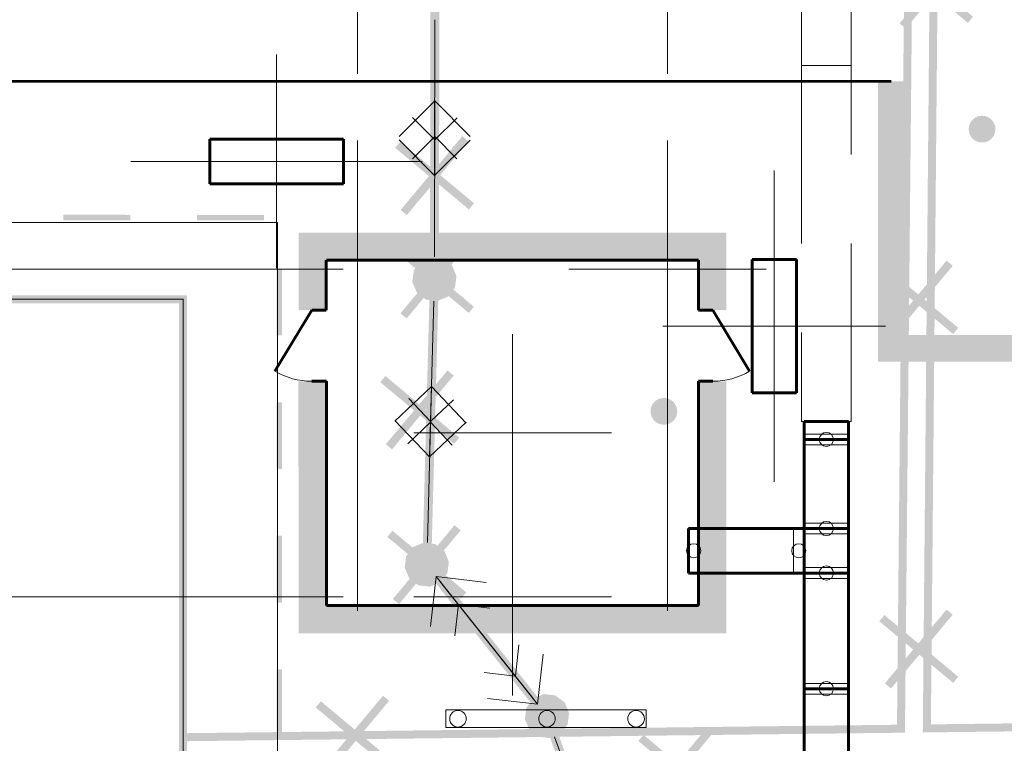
# Model space of a CAD drawing. Header units: millimetres. Extents: x 0 to 420, y 0 to 297.
# Tile 19 of 43: x 90 to 112, y 220 to 236. Entities that reach past the tile are written whole.
import ezdxf

# ---------------------------------------------------------------- set-up
doc = ezdxf.new("R2010")
doc.units = ezdxf.units.MM
for name, pattern in [('K5LT32769', [0]), ('K5LT32772', [0]), ('K5LT_AXLED', [15.063659, 10.563659, -1.5, 1.5, -1.5]), ('K5LT_BASIC', [0]), ('K5LT_DASHED', [6, 4, -2]), ('K5LT_THIN', [0])]:
    doc.linetypes.add(name, pattern=pattern)
for name, color, linetype, true_color in [('Демонтаж', 7, 'Continuous', 0x666666), ('Дороги', 7, 'Continuous', 0x666666), ('изм.1', 7, 'Continuous', 0x666666), ('План ПС', 7, 'Continuous', 0x666666), ('Существующее оборудование', 7, 'Continuous', 0x7f7f7f), ('Топосъемка', 7, 'Continuous', 0x7f7f7f)]:
    doc.layers.add(name, color=color, linetype=linetype, true_color=true_color)

# ---------------------------------------------------------------- blocks, each defined once
blk = doc.blocks.new('U7')
at = {"layer": 'План ПС', "linetype": 'K5LT_AXLED', "lineweight": 18}
for q in [(95.897, 235.158), (92.627, 232.758), (99.167, 232.758), (95.897, 230.358)]:
    blk.add_line((95.897, 232.758), q, dxfattribs=at)
blk = doc.blocks.new('U14')
at = {"layer": 'План ПС', "linetype": 'K5LT_AXLED', "lineweight": 18}
for q in [(104.677, 232.557), (102.458, 230.338), (104.677, 228.119), (106.896, 230.338)]:
    blk.add_line((104.677, 230.338), q, dxfattribs=at)
blk = doc.blocks.new('U15')
at = {"layer": 'План ПС', "linetype": 'K5LT_AXLED', "lineweight": 18}
for q in [(101.197, 225.197), (98.978, 222.978), (101.197, 220.759), (103.416, 222.978)]:
    blk.add_line((101.197, 222.978), q, dxfattribs=at)
blk = doc.blocks.new('U16')
at = {"layer": 'План ПС', "linetype": 'K5LT_AXLED', "lineweight": 18}
for q in [(101.197, 228.877), (98.978, 226.658), (101.197, 224.439), (103.416, 226.658)]:
    blk.add_line((101.197, 226.658), q, dxfattribs=at)
blk = doc.blocks.new('U50')
at = {"layer": 'изм.1', "linetype": 'K5LT_AXLED', "lineweight": 18}
for q in [(95.897, 235.158), (92.627, 232.758), (99.167, 232.758), (95.897, 230.358)]:
    blk.add_line((95.897, 232.758), q, dxfattribs=at)
blk = doc.blocks.new('U51')
at = {"layer": 'изм.1', "linetype": 'K5LT_AXLED', "lineweight": 18}
for q in [(107.076, 232.558), (104.576, 229.058), (107.076, 225.558), (109.576, 229.058)]:
    blk.add_line((107.076, 229.058), q, dxfattribs=at)
blk = doc.blocks.new('U62')
at = {"layer": 'Существующее оборудование', "linetype": 'K5LT_THIN', "lineweight": 18}
for p, q in [((57.226, 229.662), (93.797, 229.662)), ((93.797, 229.662), (93.797, 169.515))]:
    blk.add_line(p, q, dxfattribs=at)
blk = doc.blocks.new('U111')
at = {"layer": 'План ПС', "linetype": 'K5LT_THIN', "lineweight": 18}
for p, q in [((55.112, 231.383), (95.918, 231.383)), ((95.918, 231.383), (95.918, 167.053))]:
    blk.add_line(p, q, dxfattribs=at)
blk = doc.blocks.new('U136')
at = {"layer": 'изм.1', "linetype": 'K5LT_BASIC', "lineweight": 60}
for p, q in [((94.397, 233.258), (97.397, 233.258)), ((94.397, 232.258), (94.397, 233.258)), ((97.397, 233.258), (97.397, 232.258)), ((97.397, 232.258), (94.397, 232.258))]:
    blk.add_line(p, q, dxfattribs=at)
blk = doc.blocks.new('U137')
at = {"layer": 'изм.1', "linetype": 'K5LT_BASIC', "lineweight": 60}
for p, q in [((106.576, 230.558), (106.576, 227.558)), ((107.576, 230.558), (106.576, 230.558)), ((107.576, 227.558), (107.576, 230.558)), ((106.576, 227.558), (107.576, 227.558))]:
    blk.add_line(p, q, dxfattribs=at)
blk = doc.blocks.new('U158')
at = {"layer": 'Существующее оборудование', "linetype": 'K5LT_THIN', "lineweight": 18}
for p, q in [((104.197, 220.438), (99.699, 220.438)), ((99.699, 220.438), (99.699, 220.038)), ((104.197, 220.038), (104.197, 220.438)), ((99.699, 220.038), (104.197, 220.038))]:
    blk.add_line(p, q, dxfattribs=at)
for centre, start, end in [((99.971, 220.238), 0, 180), ((101.971, 220.238), 0, 180), ((103.971, 220.238), 0, 180), ((99.971, 220.238), 180, 0), ((101.971, 220.238), 180, 0), ((103.971, 220.238), 180, 0)]:
    blk.add_arc(centre, 0.186, start, end, dxfattribs=at)
blk = doc.blocks.new('U162')
at = {"layer": 'План ПС', "linetype": 'K5LT_DASHED', "lineweight": 18}
for p, q in [((107.685, 242.912), (107.685, 234.912)), ((108.805, 234.912), (108.805, 242.912)), ((107.685, 234.912), (108.805, 234.912)), ((108.805, 234.912), (107.685, 234.912)), ((107.685, 234.912), (107.685, 226.912)), ((108.805, 226.912), (108.805, 234.912)), ((107.685, 226.912), (108.805, 226.912))]:
    blk.add_line(p, q, dxfattribs=at)
at = {"layer": 'План ПС', "linetype": 'K5LT_BASIC', "lineweight": 60}
for p, q in [((107.745, 226.512), (107.745, 226.912)), ((107.745, 226.912), (108.745, 226.912)), ((108.745, 226.512), (108.745, 226.912)), ((108.745, 226.512), (107.745, 226.512)), ((107.745, 226.512), (107.745, 224.512)), ((108.745, 224.512), (108.745, 226.512)), ((105.145, 223.512), (105.145, 224.512)), ((105.145, 224.512), (107.745, 224.512)), ((107.745, 224.512), (108.745, 224.512)), ((107.745, 224.512), (107.745, 223.512)), ((108.745, 223.512), (108.745, 224.512)), ((107.745, 223.512), (105.145, 223.512)), ((108.745, 223.512), (107.745, 223.512)), ((107.745, 223.512), (107.745, 220.912)), ((108.745, 220.912), (108.745, 223.512)), ((107.745, 220.912), (108.745, 220.912)), ((108.745, 220.912), (107.745, 220.912)), ((107.745, 220.912), (107.745, 218.312)), ((108.745, 218.312), (108.745, 220.912))]:
    blk.add_line(p, q, dxfattribs=at)
at = {"layer": 'План ПС', "linetype": 'K5LT_THIN', "lineweight": 18}
for p, q in [((107.745, 226.632), (108.745, 226.632)), ((107.745, 226.392), (107.745, 226.632)), ((108.745, 226.632), (108.745, 226.392)), ((108.745, 226.392), (107.745, 226.392)), ((107.745, 225.996), (107.745, 224.512)), ((105.145, 223.512), (105.145, 224.512)), ((105.145, 224.512), (105.385, 224.512)), ((105.385, 224.512), (105.385, 223.512)), ((107.505, 223.512), (107.505, 224.512)), ((107.505, 224.512), (107.745, 224.512)), ((107.745, 224.632), (108.745, 224.632)), ((107.745, 224.392), (107.745, 224.632)), ((107.745, 224.512), (107.745, 223.512)), ((108.745, 224.632), (108.745, 224.392)), ((108.745, 224.392), (107.745, 224.392)), ((107.745, 223.632), (108.745, 223.632)), ((107.745, 223.392), (107.745, 223.632)), ((108.745, 223.632), (108.745, 223.392)), ((105.385, 223.512), (105.145, 223.512)), ((107.745, 223.512), (107.505, 223.512)), ((108.745, 223.392), (107.745, 223.392)), ((107.745, 221.032), (108.745, 221.032)), ((107.745, 220.792), (107.745, 221.032)), ((108.745, 221.032), (108.745, 220.792)), ((108.745, 220.792), (107.745, 220.792))]:
    blk.add_line(p, q, dxfattribs=at)
for centre, start, end in [((108.245, 226.512), 0, 180), ((108.245, 226.512), 180, 0), ((108.245, 224.512), 0, 180), ((108.245, 224.512), 180, 0), ((105.265, 224.012), 0, 180), ((105.265, 224.012), 180, 0), ((107.625, 224.012), 0, 180), ((107.625, 224.012), 180, 0), ((108.245, 223.512), 0, 180), ((108.245, 223.512), 180, 0), ((108.245, 220.912), 0, 180), ((108.245, 220.912), 180, 0)]:
    blk.add_arc(centre, 0.159, start, end, dxfattribs=at)
blk = doc.blocks.new('U194')
at = {"layer": 'Топосъемка'}
blk.add_hatch(color=256, dxfattribs=at).paths.add_polyline_path([(111.847, 233.203), (111.876, 233.215), (111.903, 233.23), (111.928, 233.248), (111.951, 233.268), (111.972, 233.291), (111.991, 233.316), (112.007, 233.342), (112.02, 233.37), (112.03, 233.4), (112.037, 233.43), (112.041, 233.461), (112.042, 233.492), (112.04, 233.522), (112.034, 233.553), (112.026, 233.583), (112.014, 233.611), (111.999, 233.639), (111.982, 233.664), (111.962, 233.688), (111.94, 233.71), (111.915, 233.729), (111.889, 233.745), (111.861, 233.759), (111.832, 233.77), (111.802, 233.778), (111.772, 233.782), (111.741, 233.784), (111.71, 233.782), (111.679, 233.777), (111.649, 233.769), (111.637, 233.765), (111.609, 233.752), (111.582, 233.737), (111.557, 233.719), (111.533, 233.699), (111.512, 233.676), (111.494, 233.652), (111.478, 233.625), (111.464, 233.597), (111.454, 233.568), (111.447, 233.538), (111.443, 233.507), (111.442, 233.476), (111.445, 233.445), (111.45, 233.415), (111.459, 233.385), (111.471, 233.356), (111.485, 233.329), (111.503, 233.303), (111.523, 233.279), (111.545, 233.258), (111.569, 233.239), (111.595, 233.222), (111.623, 233.208), (111.652, 233.198), (111.682, 233.19), (111.713, 233.185), (111.744, 233.184), (111.775, 233.185), (111.805, 233.19), (111.835, 233.198)])
blk = doc.blocks.new('U202')
at = {"layer": 'Топосъемка'}
blk.add_hatch(color=256, dxfattribs=at).paths.add_polyline_path([(104.7, 226.863), (104.729, 226.875), (104.756, 226.89), (104.781, 226.908), (104.804, 226.928), (104.826, 226.951), (104.844, 226.976), (104.86, 227.002), (104.873, 227.03), (104.883, 227.06), (104.891, 227.09), (104.895, 227.121), (104.895, 227.152), (104.893, 227.182), (104.887, 227.213), (104.879, 227.243), (104.867, 227.271), (104.852, 227.299), (104.835, 227.324), (104.815, 227.348), (104.793, 227.37), (104.769, 227.389), (104.742, 227.405), (104.715, 227.419), (104.686, 227.43), (104.656, 227.438), (104.625, 227.442), (104.594, 227.444), (104.563, 227.442), (104.533, 227.437), (104.503, 227.429), (104.491, 227.425), (104.462, 227.412), (104.435, 227.397), (104.41, 227.379), (104.387, 227.359), (104.365, 227.336), (104.347, 227.312), (104.331, 227.285), (104.318, 227.257), (104.308, 227.228), (104.3, 227.198), (104.296, 227.167), (104.296, 227.136), (104.298, 227.105), (104.304, 227.075), (104.312, 227.045), (104.324, 227.016), (104.339, 226.989), (104.356, 226.963), (104.376, 226.939), (104.398, 226.918), (104.422, 226.899), (104.449, 226.882), (104.476, 226.868), (104.505, 226.858), (104.535, 226.85), (104.566, 226.845), (104.597, 226.844), (104.628, 226.845), (104.658, 226.85), (104.688, 226.858)])
blk = doc.blocks.new('U246')
at = {"layer": 'Топосъемка'}
blk.add_hatch(color=256, dxfattribs=at).paths.add_polyline_path([(99.206, 224.196), (98.967, 224.097), (98.809, 223.892), (98.775, 223.635), (98.874, 223.396), (99.079, 223.238), (99.336, 223.204), (99.575, 223.303), (99.733, 223.508), (99.767, 223.765), (99.668, 224.004), (99.462, 224.162)])
blk = doc.blocks.new('U249')
at = {"layer": 'Топосъемка'}
blk.add_hatch(color=256, dxfattribs=at).paths.add_polyline_path([(101.906, 220.793), (101.667, 220.695), (101.509, 220.489), (101.475, 220.233), (101.574, 219.994), (101.779, 219.836), (102.036, 219.802), (102.275, 219.901), (102.433, 220.106), (102.467, 220.363), (102.368, 220.602), (102.162, 220.76)])
blk = doc.blocks.new('U253')
at = {"layer": 'Топосъемка'}
blk.add_hatch(color=256, dxfattribs=at).paths.add_polyline_path([(99.377, 230.614), (99.138, 230.515), (98.98, 230.31), (98.946, 230.053), (99.045, 229.814), (99.251, 229.656), (99.507, 229.622), (99.746, 229.721), (99.904, 229.926), (99.938, 230.183), (99.839, 230.422), (99.634, 230.58)])
blk = doc.blocks.new('U258')
at = {"layer": 'Топосъемка', "linetype": 'K5LT32772', "lineweight": 20}
for p, q in [((98.649, 233.32), (99.45, 234.118)), ((99.443, 230.618), (99.45, 234.118)), ((99.45, 234.118), (100.249, 233.316)), ((99.449, 233.318), (98.948, 232.819)), ((99.948, 232.817), (99.449, 233.318))]:
    blk.add_line(p, q, dxfattribs=at)
blk = doc.blocks.new('U282')
at = {"layer": 'Топосъемка', "linetype": 'K5LT32772', "lineweight": 20}
for p, q in [((98.556, 226.92), (99.378, 227.699)), ((99.284, 224.2), (99.378, 227.699)), ((99.378, 227.699), (100.156, 226.878)), ((99.356, 226.899), (98.843, 226.412)), ((99.843, 226.386), (99.356, 226.899))]:
    blk.add_line(p, q, dxfattribs=at)
blk = doc.blocks.new('U283')
at = {"layer": 'Топосъемка', "linetype": 'K5LT32772', "lineweight": 20}
for p, q in [((99.582, 223.308), (101.757, 220.567)), ((101.341, 221.896), (101.26, 221.193)), ((101.757, 220.567), (101.887, 221.691)), ((101.26, 221.193), (100.558, 221.274)), ((100.633, 220.696), (101.757, 220.567))]:
    blk.add_line(p, q, dxfattribs=at)
blk = doc.blocks.new('U286')
at = {"layer": 'Топосъемка', "linetype": 'K5LT32772', "lineweight": 20}
for p, q in [((99.355, 222.307), (99.484, 223.431)), ((99.484, 223.431), (100.608, 223.302)), ((101.66, 220.689), (99.484, 223.431)), ((99.982, 222.804), (99.901, 222.102)), ((100.684, 222.723), (99.982, 222.804))]:
    blk.add_line(p, q, dxfattribs=at)
blk = doc.blocks.new('U287')
at = {"layer": 'Топосъемка', "linetype": 'K5LT32772', "lineweight": 20}
for p, q in [((102.142, 219.828), (103.337, 216.538)), ((103.363, 217.931), (103.063, 217.29)), ((103.063, 217.29), (102.423, 217.589)), ((103.337, 216.538), (103.815, 217.563)), ((102.311, 217.017), (103.337, 216.538))]:
    blk.add_line(p, q, dxfattribs=at)
blk = doc.blocks.new('U289')
at = {"layer": 'Топосъемка', "linetype": 'K5LT32772', "lineweight": 20}
for p, q in [((99.429, 229.618), (99.335, 226.119)), ((99.357, 226.919), (98.87, 227.432)), ((99.87, 227.406), (99.357, 226.919)), ((98.557, 226.941), (99.335, 226.119)), ((99.335, 226.119), (100.156, 226.898))]:
    blk.add_line(p, q, dxfattribs=at)
blk = doc.blocks.new('U292')
at = {"layer": 'Топосъемка', "linetype": 'K5LT32772', "lineweight": 20}
for p, q in [((99.454, 235.941), (99.447, 232.441)), ((99.449, 233.241), (98.95, 233.742)), ((99.95, 233.739), (99.449, 233.241)), ((98.649, 233.242), (99.447, 232.441)), ((99.447, 232.441), (100.249, 233.239))]:
    blk.add_line(p, q, dxfattribs=at)

msp = doc.modelspace()

# ---------------------------------------------------------------- hatches: boundary and pattern name
at = {"layer": 'изм.1'}
for points in [[(105.696496, 229.418459), (105.696496, 230.858459), (96.696496, 230.858459), (96.696496, 229.418459), (97.011058, 229.418459), (97.016496, 230.538459), (105.376496, 230.538459), (105.376496, 229.418459)], [(105.696496, 222.458459), (105.696496, 227.818459), (105.376496, 227.818459), (105.376496, 222.778459), (97.016496, 222.778459), (97.016496, 227.818459), (96.686496, 227.818459), (96.696496, 222.458459)]]:
    msp.add_hatch(color=256, dxfattribs=at).paths.add_polyline_path(points)
at = {"layer": 'Топосъемка'}
for points in [[(92.611797, 231.558516), (91.111791, 231.558684), (91.11178, 231.438673), (92.611786, 231.438506)], [(95.611798, 231.558156), (94.111791, 231.558323), (94.111775, 231.438331), (95.611781, 231.438165)], [(96.021648, 230.348048), (95.901637, 230.348059), (95.901508, 228.848066), (96.021518, 228.848055)], [(96.021395, 227.348044), (95.901403, 227.348062), (95.901274, 225.84807), (96.021284, 225.848059)], [(96.021161, 224.348048), (95.90115, 224.348059), (95.901047, 222.848055), (96.021031, 222.848056)], [(96.020927, 221.348052), (95.900917, 221.348062), (95.900794, 219.848051), (96.020797, 219.848059)]]:
    msp.add_hatch(color=256, dxfattribs=at).paths.add_polyline_path(points)

# ---------------------------------------------------------------- linework, layer by layer
at = {"layer": 'Демонтаж', "linetype": 'K5LT_THIN', "const_width": 0.18}
for points in [[(109.823791, 237.325389), (111.480867, 235.939856), (110.652329, 236.632623), (111.345095, 237.46116), (109.959563, 235.804085)], [(98.618336, 233.133285), (100.275411, 231.747753), (99.446873, 232.440519), (100.13964, 233.269057), (98.754107, 231.611981)], [(98.613578, 230.810835), (100.270654, 229.425302), (99.442116, 230.118068), (100.134882, 230.946606), (98.74935, 229.289531)], [(109.492635, 230.33528), (111.149711, 228.949747), (110.321173, 229.642513), (111.013939, 230.471051), (109.628407, 228.813976)], [(98.284942, 227.868557), (99.942018, 226.483024), (99.11348, 227.175791), (99.806247, 228.004328), (98.420714, 226.347253)], [(98.442243, 224.392817), (100.099319, 223.007285), (99.270781, 223.700051), (99.963547, 224.528589), (98.578015, 222.871513)], [(109.492635, 222.49728), (111.149711, 221.111747), (110.321173, 221.804513), (111.013939, 222.633051), (109.628407, 220.975976)], [(96.834949, 220.561037), (98.492025, 219.175504), (97.663487, 219.868271), (98.356253, 220.696808), (96.970721, 219.039733)], [(104.080635, 219.80728), (105.737711, 218.421747), (104.909173, 219.114513), (105.601939, 219.943051), (104.216407, 218.285976)]]:
    msp.add_lwpolyline(points, dxfattribs=at)
at = {"layer": 'Дороги', "linetype": 'K5LT_BASIC', "lineweight": 60}
msp.add_line((77.685175, 234.558758), (109.702535, 234.556868), dxfattribs=at)
at = {"layer": 'Дороги', "linetype": 'K5LT_BASIC', "const_width": 0.6}
msp.add_lwpolyline([(109.702535, 234.558758), (109.702535, 228.558758), (120.202535, 228.558758), (120.202535, 234.558758), (134.943175, 234.558758), (134.943175, 227.558758), (140.943175, 227.558758), (140.943175, 248.558758), (134.943175, 248.558758), (134.952323, 241.558758)], dxfattribs=at)
at = {"layer": 'изм.1', "linetype": 'K5LT_BASIC', "lineweight": 60}
for p, q in [((97.011058, 229.418459), (97.010182, 230.538459)), ((97.016496, 230.538459), (105.376496, 230.538459)), ((105.376496, 229.418459), (105.376496, 230.538459)), ((96.686496, 229.418459), (95.860662, 228.048059)), ((96.686496, 229.418459), (97.011058, 229.418459)), ((105.696496, 229.418459), (105.376496, 229.418459)), ((105.696496, 229.418459), (106.52233, 228.048059)), ((96.686496, 227.818459), (97.016496, 227.818459)), ((97.016496, 222.778459), (97.016496, 227.818459)), ((105.376496, 227.818459), (105.376496, 222.778459)), ((105.696496, 227.818459), (105.376496, 227.818459)), ((105.376496, 222.778459), (97.016496, 222.778459))]:
    msp.add_line(p, q, dxfattribs=at)
at = {"layer": 'изм.1', "linetype": 'K5LT_BASIC', "const_width": 0.6}
for points in [[(96.696496, 229.418459), (96.696496, 230.858459), (105.696496, 230.858459), (105.696496, 229.418459)], [(96.686496, 227.818459), (96.696496, 222.458459), (105.696496, 222.458459), (105.696496, 227.818459)]]:
    msp.add_lwpolyline(points, dxfattribs=at)
at = {"layer": 'изм.1', "linetype": 'K5LT_THIN', "lineweight": 18}
for centre, start, end in [((96.686496, 229.418459), 238.9258875, 270), ((105.696496, 229.418459), 270, 301.0741125)]:
    msp.add_arc(centre, 1.6, start, end, dxfattribs=at)
at = {"layer": 'План ПС', "linetype": 'K5LT_AXLED', "lineweight": 18}
for p, q in [((97.716726, 222.665447), (97.716726, 266.005447)), ((104.676726, 222.665447), (104.676726, 266.005448)), ((97.396726, 230.338161), (77.396726, 230.338161)), ((97.396726, 222.978161), (77.396726, 222.978161))]:
    msp.add_line(p, q, dxfattribs=at)
at = {"layer": 'Топосъемка', "linetype": 'K5LT32769', "const_width": 0.18}
for points in [[(93.796496, 219.822349), (109.920556, 220.013827), (110.194363, 248.346274)], [(128.897603, 215.076465), (128.582003, 215.076226), (128.841251, 220.252651), (121.28845, 220.148825), (121.186645, 228.721658), (120.568514, 228.714317), (120.67032, 220.141485), (110.501649, 220.020728), (110.758604, 248.348975)]]:
    msp.add_lwpolyline(points, dxfattribs=at)
at = {"layer": 'Топосъемка', "linetype": 'K5LT32772', "const_width": 0.2}
for points in [[(99.455066, 236.44051), (99.442116, 230.118068)], [(99.442116, 230.118068), (99.270781, 223.700051)], [(99.270781, 223.700051), (101.970921, 220.297742)], [(101.970921, 220.297742), (103.635785, 215.714143)]]:
    msp.add_lwpolyline(points, dxfattribs=at)
at = {"layer": 'Топосъемка', "linetype": 'K5LT32769', "const_width": 0.18}
msp.add_lwpolyline([(93.796496, 229.662404), (93.796495, 169.575408), (57.225861, 169.575409), (57.225862, 229.662404)], close=True, dxfattribs=at)

# ---------------------------------------------------------------- block references
at = {"layer": 'изм.1'}
for name in ['U50', 'U136', 'U51', 'U137']:
    msp.add_blockref(name, (0, 0), dxfattribs=at)
at = {"layer": 'План ПС'}
for name in ['U162', 'U7', 'U14', 'U111', 'U16', 'U15']:
    msp.add_blockref(name, (0, 0), dxfattribs=at)
at = {"layer": 'Существующее оборудование'}
for name in ['U62', 'U158']:
    msp.add_blockref(name, (0, 0), dxfattribs=at)
at = {"layer": 'Топосъемка'}
for name in ['U292', 'U258', 'U194', 'U253', 'U289', 'U282', 'U202', 'U246', 'U286', 'U283', 'U249', 'U287']:
    msp.add_blockref(name, (0, 0), dxfattribs=at)

doc.saveas('drawing.dxf')
